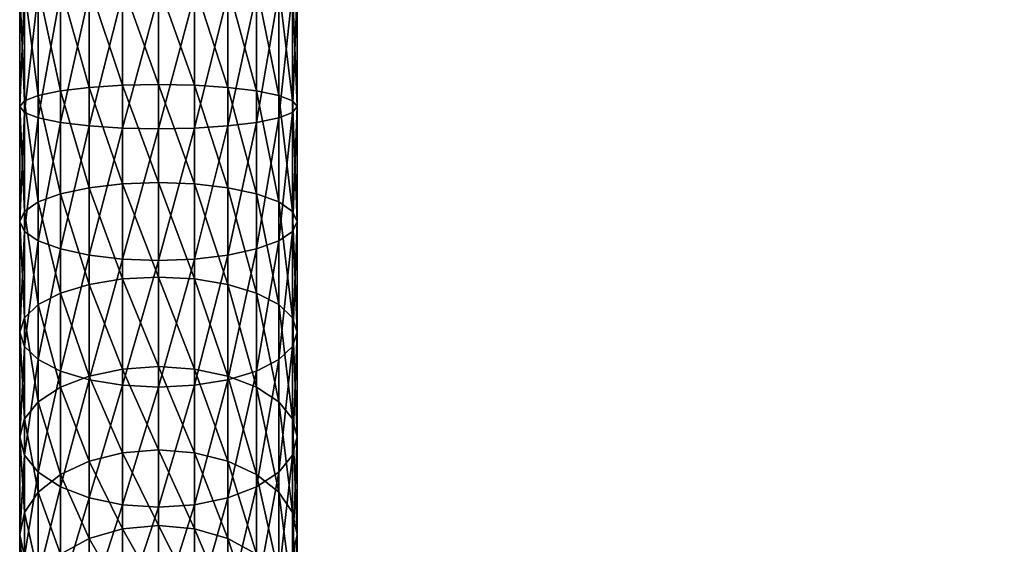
# Model space of a CAD drawing. Extents: x -0.028 to 0.095, y -0.246 to 0.028.
# Tile 10 of 256: x -0.015 to 0.093, y -0.169 to -0.112. Entities that reach past the tile are written whole.
import ezdxf

# ---------------------------------------------------------------- set-up
doc = ezdxf.new("R2010")
doc.units = 0
doc.layers.add('mesh', color=7, linetype='CONTINUOUS')

msp = doc.modelspace()

# ---------------------------------------------------------------- meshes
at = {"layer": 'mesh'}
mesh = msp.add_polyface(dxfattribs=at)
corners = [(0.01526, -0.13385, 0.42047), (0.01526, -0.12123, 0.42332), (0.01474, -0.1206, 0.41943), (0.01474, -0.13495, 0.42426), (0.01474, -0.12186, 0.42722), (0.01526, -0.10836, 0.4246), (0.01474, -0.10822, 0.42066), (0.01474, -0.10851, 0.42855), (0.01526, -0.09543, 0.42428), (0.01474, -0.09578, 0.42035), (0.01474, -0.09509, 0.42822), (0.01526, -0.08264, 0.42237), (0.01474, -0.08347, 0.41851), (0.01474, -0.08182, 0.42623), (0.01526, -0.07019, 0.4189), (0.01474, -0.07148, 0.41517), (0.01474, -0.06889, 0.42263), (0.01526, -0.05825, 0.41391), (0.01474, -0.06, 0.41037), (0.01474, -0.05651, 0.41745), (0.01526, -0.04703, 0.40749), (0.01474, -0.04919, 0.40419), (0.01474, -0.04486, 0.41079), (0.09176, -0.04687, 0.13196), (0.09059, -0.04653, 0.13276), (0.09177, -0.04674, 0.13279), (0.09175, -0.04693, 0.13113), (0.09058, -0.04666, 0.13195), (0.09057, -0.04671, 0.13114), (0.09174, -0.0469, 0.13029), (0.09056, -0.04669, 0.13033), (0.09172, -0.0468, 0.12946), (0.09054, -0.04659, 0.12952), (0.09171, -0.04662, 0.12864), (0.09289, -0.04662, 0.12862), (0.0929, -0.04676, 0.12947), (0.09291, -0.04689, 0.13028), (0.09292, -0.04695, 0.13063), (0.09294, -0.04686, 0.1317), (0.09294, -0.04684, 0.13194), (0.09178, -0.04654, 0.1336), (0.09295, -0.04675, 0.13285)]
mesh.append_faces([[corners[k] for k in face] for face in [(0, 1, 2, 2), (3, 4, 1, 1), (1, 5, 6, 6), (4, 5, 1, 1), (4, 7, 5, 5), (5, 8, 9, 9), (7, 8, 5, 5), (7, 10, 8, 8), (8, 11, 12, 12), (10, 11, 8, 8), (10, 13, 11, 11), (11, 14, 15, 15), (13, 14, 11, 11), (13, 16, 14, 14), (14, 17, 18, 18), (16, 17, 14, 14), (16, 19, 17, 17), (17, 20, 21, 21), (19, 20, 17, 17), (19, 22, 20, 20), (23, 24, 25, 25), (26, 27, 23, 23), (26, 28, 27, 27), (29, 28, 26, 26), (29, 30, 28, 28), (31, 30, 29, 29), (31, 32, 30, 30), (33, 32, 31, 31), (31, 34, 33, 33), (31, 35, 34, 34), (29, 35, 31, 31), (29, 36, 35, 35), (26, 36, 29, 29), (26, 37, 36, 36), (23, 38, 26, 26), (25, 39, 23, 23), (40, 41, 25, 25)]])
mesh = msp.add_polyface(dxfattribs=at)
corners = [(0.00396, -0.12971, 0.40633), (0.00396, -0.11887, 0.40878), (0.00001, -0.11879, 0.40827), (0.00763, -0.13014, 0.40779), (0.00763, -0.11912, 0.41029), (0.01079, -0.13082, 0.41012), (0.01079, -0.11951, 0.41268), (0.01322, -0.13171, 0.41315), (0.01322, -0.12001, 0.4158), (0.01474, -0.13274, 0.41668), (0.01474, -0.1206, 0.41943), (0.00001, -0.1078, 0.40936), (0.00396, -0.10782, 0.40988), (0.00763, -0.10787, 0.4114), (0.01079, -0.10796, 0.41383), (0.01322, -0.10808, 0.41698), (0.01474, -0.10822, 0.42066), (0.01526, -0.12123, 0.42332), (0.01322, -0.12245, 0.43085), (0.01474, -0.10851, 0.42855), (0.01474, -0.12186, 0.42722), (0.01322, -0.10865, 0.43222), (0.01079, -0.12296, 0.43397), (0.01079, -0.10876, 0.43538), (0.00763, -0.12335, 0.43636), (0.00763, -0.10885, 0.4378), (0.00396, -0.12359, 0.43786), (0.00396, -0.10891, 0.43932), (0.00001, -0.12368, 0.43838), (0.00001, -0.10893, 0.43984), (-0.00394, -0.12359, 0.43786), (-0.00394, -0.10782, 0.40988), (0.01079, -0.09637, 0.41354), (0.01322, -0.09609, 0.41669), (0.01526, -0.10836, 0.4246), (0.01474, -0.09578, 0.42035), (0.01474, -0.09509, 0.42822), (0.01322, -0.09478, 0.43188), (0.01079, -0.0945, 0.43503), (0.00763, -0.09429, 0.43744), (0.00396, -0.09416, 0.43896), (-0.00394, -0.10891, 0.43932), (0.00001, -0.09412, 0.43948)]
mesh.append_faces([[corners[k] for k in face] for face in [(0, 1, 2, 2), (3, 4, 1, 1), (5, 6, 4, 4), (7, 8, 6, 6), (9, 10, 8, 8), (1, 11, 2, 2), (1, 12, 11, 11), (4, 12, 1, 1), (4, 13, 12, 12), (6, 13, 4, 4), (6, 14, 13, 13), (8, 14, 6, 6), (8, 15, 14, 14), (10, 15, 8, 8), (10, 16, 15, 15), (17, 16, 10, 10), (18, 19, 20, 20), (18, 21, 19, 19), (22, 21, 18, 18), (22, 23, 21, 21), (24, 23, 22, 22), (24, 25, 23, 23), (26, 25, 24, 24), (26, 27, 25, 25), (28, 27, 26, 26), (28, 29, 27, 27), (30, 29, 28, 28), (2, 11, 31, 31), (15, 32, 14, 14), (16, 33, 15, 15), (34, 35, 16, 16), (21, 36, 19, 19), (23, 37, 21, 21), (25, 38, 23, 23), (27, 39, 25, 25), (29, 40, 27, 27), (41, 42, 29, 29)]])
mesh = msp.add_polyface(dxfattribs=at)
corners = [(-0.01472, -0.13495, 0.42426), (-0.01472, -0.12186, 0.42722), (-0.0132, -0.12245, 0.43085), (-0.01524, -0.13385, 0.42047), (-0.01524, -0.12123, 0.42332), (-0.01472, -0.13274, 0.41668), (-0.01472, -0.1206, 0.41943), (-0.0132, -0.13171, 0.41315), (-0.0132, -0.12001, 0.4158), (-0.01077, -0.13082, 0.41012), (-0.01077, -0.11951, 0.41268), (-0.00762, -0.13014, 0.40779), (-0.00762, -0.11912, 0.41029), (-0.00394, -0.12971, 0.40633), (-0.00394, -0.11887, 0.40878), (0.00001, -0.12956, 0.40583), (0.00001, -0.11879, 0.40827), (-0.00394, -0.12359, 0.43786), (-0.00394, -0.10891, 0.43932), (0.00001, -0.10893, 0.43984), (-0.00762, -0.12335, 0.43636), (-0.00762, -0.10885, 0.4378), (-0.01077, -0.12296, 0.43397), (-0.01077, -0.10876, 0.43538), (-0.0132, -0.10865, 0.43222), (-0.01472, -0.10851, 0.42855), (-0.01524, -0.10836, 0.4246), (-0.01472, -0.10822, 0.42066), (-0.0132, -0.10808, 0.41698), (-0.01077, -0.10796, 0.41383), (-0.00762, -0.10787, 0.4114), (-0.00394, -0.10782, 0.40988), (-0.00394, -0.09416, 0.43896), (-0.00762, -0.09429, 0.43744), (-0.01077, -0.0945, 0.43503), (-0.0132, -0.09478, 0.43188), (-0.01472, -0.09509, 0.42822), (-0.01524, -0.09543, 0.42428), (-0.01472, -0.09578, 0.42035)]
mesh.append_faces([[corners[k] for k in face] for face in [(0, 1, 2, 2), (3, 4, 1, 1), (5, 6, 4, 4), (7, 8, 6, 6), (9, 10, 8, 8), (11, 12, 10, 10), (13, 14, 12, 12), (15, 16, 14, 14), (17, 18, 19, 19), (20, 18, 17, 17), (20, 21, 18, 18), (22, 21, 20, 20), (22, 23, 21, 21), (2, 23, 22, 22), (2, 24, 23, 23), (1, 24, 2, 2), (1, 25, 24, 24), (4, 25, 1, 1), (4, 26, 25, 25), (6, 26, 4, 4), (6, 27, 26, 26), (8, 27, 6, 6), (8, 28, 27, 27), (10, 28, 8, 8), (10, 29, 28, 28), (12, 29, 10, 10), (12, 30, 29, 29), (14, 30, 12, 12), (14, 31, 30, 30), (16, 31, 14, 14), (21, 32, 18, 18), (23, 33, 21, 21), (24, 34, 23, 23), (25, 35, 24, 24), (26, 36, 25, 25), (27, 37, 26, 26), (28, 38, 27, 27)]])
mesh = msp.add_polyface(dxfattribs=at)
corners = [(-0.00762, -0.15084, 0.39884), (-0.00762, -0.14077, 0.40396), (-0.01077, -0.14173, 0.40618), (-0.00394, -0.15007, 0.39752), (-0.00394, -0.14016, 0.40256), (0.00001, -0.1498, 0.39708), (0.00001, -0.13996, 0.40208), (-0.00394, -0.15186, 0.4296), (-0.00394, -0.13798, 0.43461), (0.00001, -0.13813, 0.4351), (-0.00762, -0.15125, 0.4282), (-0.00762, -0.13755, 0.43314), (-0.01077, -0.15029, 0.42597), (-0.01077, -0.13687, 0.43082), (-0.0132, -0.14904, 0.42307), (-0.0132, -0.13599, 0.42779), (-0.01472, -0.14758, 0.4197), (-0.01472, -0.13495, 0.42426), (-0.01524, -0.14601, 0.41608), (-0.01524, -0.13385, 0.42047), (-0.01472, -0.14444, 0.41245), (-0.01472, -0.13274, 0.41668), (-0.0132, -0.14298, 0.40908), (-0.0132, -0.13171, 0.41315), (-0.01077, -0.13082, 0.41012), (-0.00762, -0.13014, 0.40779), (-0.00394, -0.12971, 0.40633), (0.00001, -0.12956, 0.40583), (0.00001, -0.12368, 0.43838), (-0.00394, -0.12359, 0.43786), (-0.00762, -0.12335, 0.43636), (-0.01077, -0.12296, 0.43397), (-0.0132, -0.12245, 0.43085), (-0.01472, -0.12186, 0.42722), (-0.01524, -0.12123, 0.42332), (-0.01472, -0.1206, 0.41943), (-0.0132, -0.12001, 0.4158), (-0.01077, -0.11951, 0.41268), (-0.00762, -0.11912, 0.41029), (-0.00394, -0.11887, 0.40878)]
mesh.append_faces([[corners[k] for k in face] for face in [(0, 1, 2, 2), (3, 4, 1, 1), (5, 6, 4, 4), (7, 8, 9, 9), (10, 11, 8, 8), (12, 13, 11, 11), (14, 15, 13, 13), (16, 17, 15, 15), (18, 19, 17, 17), (20, 19, 18, 18), (20, 21, 19, 19), (22, 21, 20, 20), (22, 23, 21, 21), (2, 23, 22, 22), (2, 24, 23, 23), (1, 24, 2, 2), (1, 25, 24, 24), (4, 25, 1, 1), (4, 26, 25, 25), (6, 26, 4, 4), (6, 27, 26, 26), (8, 28, 9, 9), (8, 29, 28, 28), (11, 29, 8, 8), (11, 30, 29, 29), (13, 30, 11, 11), (13, 31, 30, 30), (15, 31, 13, 13), (15, 32, 31, 31), (17, 32, 15, 15), (19, 33, 17, 17), (21, 34, 19, 19), (23, 35, 21, 21), (24, 36, 23, 23), (25, 37, 24, 24), (26, 38, 25, 25), (27, 39, 26, 26)]])
mesh = msp.add_polyface(dxfattribs=at)
corners = [(0.00396, -0.15007, 0.39752), (0.00396, -0.14016, 0.40256), (0.00001, -0.13996, 0.40208), (0.00763, -0.15084, 0.39884), (0.00763, -0.14077, 0.40396), (0.00001, -0.12956, 0.40583), (0.00396, -0.12971, 0.40633), (0.00763, -0.13014, 0.40779), (0.01079, -0.14173, 0.40618), (0.01079, -0.13082, 0.41012), (0.01322, -0.14298, 0.40908), (0.01322, -0.13171, 0.41315), (0.01474, -0.14444, 0.41245), (0.01474, -0.13274, 0.41668), (0.01526, -0.14601, 0.41608), (0.01526, -0.13385, 0.42047), (0.01474, -0.14758, 0.4197), (0.01474, -0.13495, 0.42426), (0.01322, -0.14904, 0.42307), (0.01322, -0.13599, 0.42779), (0.01079, -0.15029, 0.42597), (0.01079, -0.13687, 0.43082), (0.00763, -0.15125, 0.4282), (0.00763, -0.13755, 0.43314), (0.00396, -0.15186, 0.4296), (0.00396, -0.13798, 0.43461), (0.00001, -0.15206, 0.43007), (0.00001, -0.13813, 0.4351), (0.00001, -0.11879, 0.40827), (0.00396, -0.11887, 0.40878), (0.00763, -0.11912, 0.41029), (0.01079, -0.11951, 0.41268), (0.01322, -0.12001, 0.4158), (0.01474, -0.1206, 0.41943), (0.01526, -0.12123, 0.42332), (0.01474, -0.12186, 0.42722), (0.01322, -0.12245, 0.43085), (0.01079, -0.12296, 0.43397), (0.00763, -0.12335, 0.43636), (0.00396, -0.12359, 0.43786), (0.00001, -0.12368, 0.43838)]
mesh.append_faces([[corners[k] for k in face] for face in [(0, 1, 2, 2), (3, 4, 1, 1), (1, 5, 2, 2), (1, 6, 5, 5), (4, 6, 1, 1), (4, 7, 6, 6), (8, 7, 4, 4), (8, 9, 7, 7), (10, 9, 8, 8), (10, 11, 9, 9), (12, 11, 10, 10), (12, 13, 11, 11), (14, 13, 12, 12), (14, 15, 13, 13), (16, 15, 14, 14), (16, 17, 15, 15), (18, 19, 17, 17), (20, 21, 19, 19), (22, 23, 21, 21), (24, 25, 23, 23), (26, 27, 25, 25), (6, 28, 5, 5), (7, 29, 6, 6), (9, 30, 7, 7), (11, 31, 9, 9), (13, 32, 11, 11), (15, 33, 13, 13), (17, 34, 15, 15), (19, 35, 17, 17), (19, 36, 35, 35), (21, 36, 19, 19), (21, 37, 36, 36), (23, 37, 21, 21), (23, 38, 37, 37), (25, 38, 23, 23), (25, 39, 38, 38), (27, 39, 25, 25), (27, 40, 39, 39)]])
mesh = msp.add_polyface(dxfattribs=at)
corners = [(0.00001, -0.16729, 0.38363), (0.00001, -0.15896, 0.39089), (-0.00394, -0.15928, 0.39131), (-0.01524, -0.16826, 0.40298), (-0.01524, -0.15754, 0.41022), (-0.01472, -0.15954, 0.41362), (-0.01472, -0.16585, 0.39985), (-0.01472, -0.15554, 0.40682), (-0.0132, -0.16361, 0.39694), (-0.0132, -0.15367, 0.40365), (-0.01077, -0.16168, 0.39444), (-0.01077, -0.15207, 0.40093), (-0.00762, -0.16021, 0.39251), (-0.00762, -0.15084, 0.39884), (-0.00394, -0.15007, 0.39752), (0.00001, -0.1498, 0.39708), (-0.00394, -0.16501, 0.42291), (-0.00394, -0.15186, 0.4296), (0.00001, -0.15206, 0.43007), (-0.00762, -0.16424, 0.4216), (-0.00762, -0.15125, 0.4282), (-0.01077, -0.16301, 0.41951), (-0.01077, -0.15029, 0.42597), (-0.0132, -0.16141, 0.41679), (-0.0132, -0.14904, 0.42307), (-0.01472, -0.14758, 0.4197), (-0.01524, -0.14601, 0.41608), (-0.01472, -0.14444, 0.41245), (-0.0132, -0.14298, 0.40908), (-0.01077, -0.14173, 0.40618), (-0.00762, -0.14077, 0.40396), (-0.00394, -0.14016, 0.40256), (0.00001, -0.13813, 0.4351), (-0.00394, -0.13798, 0.43461), (-0.00762, -0.13755, 0.43314), (-0.01077, -0.13687, 0.43082), (-0.0132, -0.13599, 0.42779), (-0.01472, -0.13495, 0.42426)]
mesh.append_faces([[corners[k] for k in face] for face in [(0, 1, 2, 2), (3, 4, 5, 5), (6, 7, 4, 4), (8, 9, 7, 7), (10, 9, 8, 8), (10, 11, 9, 9), (12, 11, 10, 10), (12, 13, 11, 11), (2, 13, 12, 12), (2, 14, 13, 13), (1, 14, 2, 2), (1, 15, 14, 14), (16, 17, 18, 18), (19, 20, 17, 17), (21, 20, 19, 19), (21, 22, 20, 20), (23, 22, 21, 21), (23, 24, 22, 22), (5, 24, 23, 23), (5, 25, 24, 24), (4, 25, 5, 5), (4, 26, 25, 25), (7, 26, 4, 4), (7, 27, 26, 26), (9, 27, 7, 7), (9, 28, 27, 27), (11, 28, 9, 9), (11, 29, 28, 28), (13, 29, 11, 11), (14, 30, 13, 13), (15, 31, 14, 14), (17, 32, 18, 18), (20, 33, 17, 17), (22, 34, 20, 20), (24, 35, 22, 22), (25, 36, 24, 24), (26, 37, 25, 25)]])
mesh = msp.add_polyface(dxfattribs=at)
corners = [(0.00396, -0.16765, 0.384), (0.00396, -0.15928, 0.39131), (0.00001, -0.15896, 0.39089), (0.00001, -0.1498, 0.39708), (0.00396, -0.15007, 0.39752), (0.00763, -0.16021, 0.39251), (0.00763, -0.15084, 0.39884), (0.01079, -0.16168, 0.39444), (0.01079, -0.15207, 0.40093), (0.01322, -0.16361, 0.39694), (0.01322, -0.15367, 0.40365), (0.01474, -0.16585, 0.39985), (0.01474, -0.15554, 0.40682), (0.01526, -0.16826, 0.40298), (0.01526, -0.15754, 0.41022), (0.00001, -0.13996, 0.40208), (0.00396, -0.14016, 0.40256), (0.00763, -0.14077, 0.40396), (0.01079, -0.14173, 0.40618), (0.01322, -0.14298, 0.40908), (0.01474, -0.14444, 0.41245), (0.01526, -0.14601, 0.41608), (0.01474, -0.15954, 0.41362), (0.01474, -0.14758, 0.4197), (0.01322, -0.16141, 0.41679), (0.01322, -0.14904, 0.42307), (0.01079, -0.16301, 0.41951), (0.01079, -0.15029, 0.42597), (0.00763, -0.16424, 0.4216), (0.00763, -0.15125, 0.4282), (0.00396, -0.16501, 0.42291), (0.00396, -0.15186, 0.4296), (0.00001, -0.16527, 0.42336), (0.00001, -0.15206, 0.43007), (0.01474, -0.13495, 0.42426), (0.01322, -0.13599, 0.42779), (0.01079, -0.13687, 0.43082), (0.00763, -0.13755, 0.43314), (0.00396, -0.13798, 0.43461)]
mesh.append_faces([[corners[k] for k in face] for face in [(0, 1, 2, 2), (1, 3, 2, 2), (1, 4, 3, 3), (5, 4, 1, 1), (5, 6, 4, 4), (7, 6, 5, 5), (7, 8, 6, 6), (9, 8, 7, 7), (9, 10, 8, 8), (11, 12, 10, 10), (13, 14, 12, 12), (4, 15, 3, 3), (6, 16, 4, 4), (8, 17, 6, 6), (8, 18, 17, 17), (10, 18, 8, 8), (10, 19, 18, 18), (12, 19, 10, 10), (12, 20, 19, 19), (14, 20, 12, 12), (14, 21, 20, 20), (22, 21, 14, 14), (22, 23, 21, 21), (24, 23, 22, 22), (24, 25, 23, 23), (26, 25, 24, 24), (26, 27, 25, 25), (28, 27, 26, 26), (28, 29, 27, 27), (30, 29, 28, 28), (30, 31, 29, 29), (32, 33, 31, 31), (25, 34, 23, 23), (27, 35, 25, 25), (29, 36, 27, 27), (31, 37, 29, 29), (33, 38, 31, 31)]])
mesh = msp.add_polyface(dxfattribs=at)
corners = [(0.00001, -0.18094, 0.36632), (0.00001, -0.17465, 0.3754), (-0.00394, -0.17506, 0.37572), (-0.0132, -0.18064, 0.38012), (-0.0132, -0.17264, 0.38906), (-0.01472, -0.17523, 0.39167), (-0.01077, -0.17816, 0.37816), (-0.01077, -0.17042, 0.38681), (-0.00762, -0.17625, 0.37666), (-0.00762, -0.16872, 0.38508), (-0.00394, -0.16765, 0.384), (0.00001, -0.16729, 0.38363), (-0.01472, -0.18078, 0.39729), (-0.01472, -0.17067, 0.40611), (-0.0132, -0.17291, 0.40903), (-0.01524, -0.178, 0.39448), (-0.01524, -0.16826, 0.40298), (-0.01472, -0.16585, 0.39985), (-0.0132, -0.16361, 0.39694), (-0.01077, -0.16168, 0.39444), (-0.00762, -0.16021, 0.39251), (-0.00394, -0.15928, 0.39131), (-0.00394, -0.17724, 0.41466), (0.00001, -0.16527, 0.42336), (0.00001, -0.17756, 0.41507), (-0.00394, -0.16501, 0.42291), (-0.00762, -0.17631, 0.41345), (-0.00762, -0.16424, 0.4216), (-0.01077, -0.17483, 0.41153), (-0.01077, -0.16301, 0.41951), (-0.0132, -0.16141, 0.41679), (-0.01472, -0.15954, 0.41362), (-0.01524, -0.15754, 0.41022), (-0.01472, -0.15554, 0.40682), (0.00001, -0.15206, 0.43007), (-0.00394, -0.15186, 0.4296)]
mesh.append_faces([[corners[k] for k in face] for face in [(0, 1, 2, 2), (3, 4, 5, 5), (6, 7, 4, 4), (8, 7, 6, 6), (8, 9, 7, 7), (2, 9, 8, 8), (2, 10, 9, 9), (1, 10, 2, 2), (1, 11, 10, 10), (12, 13, 14, 14), (15, 16, 13, 13), (5, 16, 15, 15), (5, 17, 16, 16), (4, 17, 5, 5), (4, 18, 17, 17), (7, 18, 4, 4), (7, 19, 18, 18), (9, 19, 7, 7), (9, 20, 19, 19), (10, 20, 9, 9), (10, 21, 20, 20), (11, 21, 10, 10), (22, 23, 24, 24), (22, 25, 23, 23), (26, 25, 22, 22), (26, 27, 25, 25), (28, 27, 26, 26), (28, 29, 27, 27), (14, 29, 28, 28), (14, 30, 29, 29), (13, 30, 14, 14), (13, 31, 30, 30), (16, 31, 13, 13), (17, 32, 16, 16), (18, 33, 17, 17), (25, 34, 23, 23), (27, 35, 25, 25)]])
mesh = msp.add_polyface(dxfattribs=at)
corners = [(0.00396, -0.18139, 0.36658), (0.00396, -0.17506, 0.37572), (0.00001, -0.17465, 0.3754), (0.00001, -0.16729, 0.38363), (0.00396, -0.16765, 0.384), (0.00763, -0.17625, 0.37666), (0.00763, -0.16872, 0.38508), (0.01079, -0.17816, 0.37816), (0.01079, -0.17042, 0.38681), (0.01322, -0.18064, 0.38012), (0.01322, -0.17264, 0.38906), (0.01474, -0.18352, 0.3824), (0.01474, -0.17523, 0.39167), (0.00001, -0.15896, 0.39089), (0.00396, -0.15928, 0.39131), (0.00763, -0.16021, 0.39251), (0.01079, -0.16168, 0.39444), (0.01322, -0.16361, 0.39694), (0.01474, -0.16585, 0.39985), (0.01526, -0.178, 0.39448), (0.01526, -0.16826, 0.40298), (0.01474, -0.18078, 0.39729), (0.01474, -0.17067, 0.40611), (0.01322, -0.18336, 0.3999), (0.01322, -0.17291, 0.40903), (0.01322, -0.15367, 0.40365), (0.01474, -0.15554, 0.40682), (0.01526, -0.15754, 0.41022), (0.01474, -0.15954, 0.41362), (0.01322, -0.16141, 0.41679), (0.01079, -0.17483, 0.41153), (0.01079, -0.16301, 0.41951), (0.00763, -0.17631, 0.41345), (0.00763, -0.16424, 0.4216), (0.00396, -0.17724, 0.41466), (0.00396, -0.16501, 0.42291), (0.00001, -0.17756, 0.41507), (0.00001, -0.16527, 0.42336), (0.00396, -0.15186, 0.4296)]
mesh.append_faces([[corners[k] for k in face] for face in [(0, 1, 2, 2), (1, 3, 2, 2), (1, 4, 3, 3), (5, 4, 1, 1), (5, 6, 4, 4), (7, 6, 5, 5), (7, 8, 6, 6), (9, 10, 8, 8), (11, 12, 10, 10), (4, 13, 3, 3), (6, 14, 4, 4), (6, 15, 14, 14), (8, 15, 6, 6), (8, 16, 15, 15), (10, 16, 8, 8), (10, 17, 16, 16), (12, 17, 10, 10), (12, 18, 17, 17), (19, 18, 12, 12), (19, 20, 18, 18), (21, 20, 19, 19), (21, 22, 20, 20), (23, 24, 22, 22), (18, 25, 17, 17), (20, 26, 18, 18), (22, 27, 20, 20), (22, 28, 27, 27), (24, 28, 22, 22), (24, 29, 28, 28), (30, 29, 24, 24), (30, 31, 29, 29), (32, 31, 30, 30), (32, 33, 31, 31), (34, 33, 32, 32), (34, 35, 33, 33), (36, 35, 34, 34), (36, 37, 35, 35), (37, 38, 35, 35)]])

doc.saveas('drawing.dxf')
